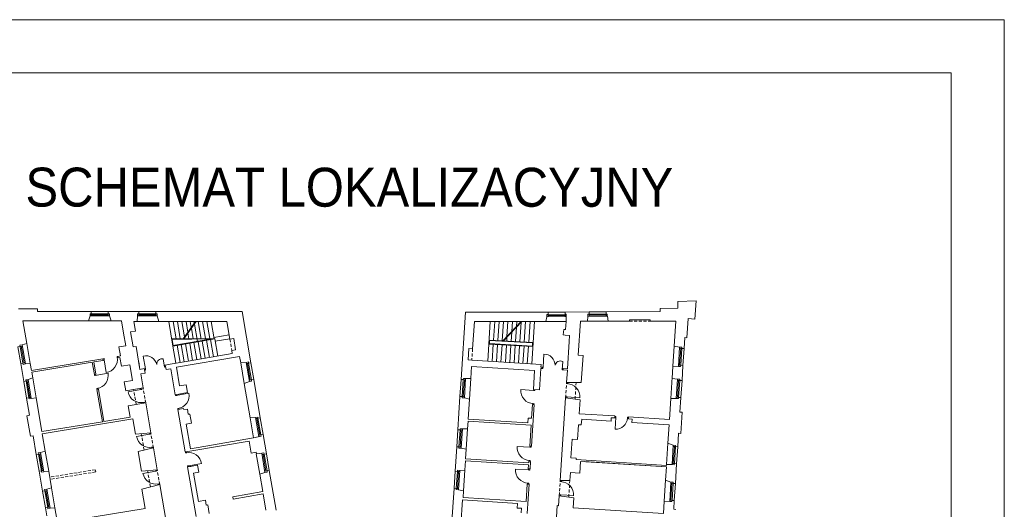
# Model space of a CAD drawing. Header units: centimetres. Extents: x 695802 to 711011, y 25963 to 44188.
# Tile 130 of 157: x 701328 to 701653, y 37601 to 37762. Entities that reach past the tile are written whole.
import ezdxf

# ---------------------------------------------------------------- set-up
doc = ezdxf.new("R2010")
doc.units = ezdxf.units.CM
doc.linetypes.add('DASHED', pattern=[19.05, 12.7, -6.35])
for name, color, linetype, lineweight in [('Drzwi i okna', 51, 'Continuous', 9), ('Opis', 102, 'Continuous', 9), ('Przekrojowa', 253, 'Continuous', 25), ('Ramka', 255, 'Continuous', 9), ('Widokowa', 140, 'Continuous', 9)]:
    doc.layers.add(name, color=color, linetype=linetype, lineweight=lineweight)
doc.layers.add('Obrys powierzchni', color=50, linetype='Continuous', lineweight=9, plot=False)
doc.styles.add('ARIELCE', font='arial.ttf', dxfattribs={"width": 0.9})

# ---------------------------------------------------------------- blocks, each defined once
blk = doc.blocks.new('zw$2918')
at = {"layer": 'Drzwi i okna', "color": 0, "lineweight": 0}
for p, q in [((677.6, -373.9), (670.5, -375.1)), ((671.9, -383), (678.9, -381.8)), ((679, -382.8), (677.6, -373.9)), ((678.9, -381.8), (692.5, -466.2)), ((763.4, -360), (769.2, -359.1)), ((764.8, -368.9), (763.4, -360)), ((764.7, -367.9), (770.3, -367)), ((950.2, -441.6), (936.3, -357.3)), ((1076.8, -429.8), (1067.9, -376)), ((3569.7, -430.1), (3574.6, -344.7)), ((950.2, -441.6), (943.7, -442.7)), ((951.7, -450.5), (945.2, -451.6)), ((950.2, -441.6), (951.7, -450.5)), ((1075.3, -420.9), (1081.8, -419.8)), ((1075.3, -420.9), (1076.8, -429.8)), ((1076.8, -429.8), (1083.3, -428.7)), ((3569.1, -439.1), (3562.6, -438.7)), ((3569.7, -430.1), (3563.1, -429.7)), ((3569.7, -430.1), (3569.1, -439.1)), ((3695.7, -447.3), (3698.8, -392.9)), ((3696.2, -438.3), (3695.7, -447.3)), ((3695.7, -447.3), (3702.3, -447.7)), ((3696.2, -438.3), (3702.8, -438.7)), ((615.9, -484.8), (614.8, -478.3)), ((624.8, -483.3), (615.9, -484.8)), ((620.3, -484.1), (704.4, -468.5)), ((623.8, -483.5), (622.7, -477)), ((639.5, -569), (630.7, -570.5)), ((630.7, -570.5), (631.8, -576.8)), ((639.7, -575.5), (638.6, -569.1)), ((920.3, -577.2), (836.2, -592.7)), ((919, -570.3), (920.3, -577.2)), ((919.3, -577.4), (928.1, -575.7)), ((928.1, -575.7), (926.8, -568.6)), ((3507.5, -583.5), (3422.1, -578)), ((3506.5, -583.4), (3515.4, -584)), ((3507.9, -576.5), (3507.5, -583.5)), ((3515.4, -584), (3515.9, -576.8)), ((3723.9, -538.3), (3724.4, -531.7)), ((3732.9, -538.9), (3723.9, -538.3)), ((3731.9, -538.8), (3732.4, -531.6)), ((3731.9, -538.8), (3731.9, -538.8)), ((1148.8, -617.6), (1147.7, -611.1)), ((1157.7, -616.2), (1148.8, -617.6)), ((1153.2, -616.9), (1237.4, -602)), ((1156.7, -616.3), (1155.6, -609.8)), ((3718.3, -625), (3717.9, -631.5)), ((3727.3, -625.6), (3718.3, -625)), ((3725.9, -632.7), (3726.3, -625.6)), ((3726.3, -625.6), (3811.7, -631)), ((935, -662.8), (943.9, -661.2)), ((936, -662.7), (937, -668.3)), ((943.9, -661.2), (944.9, -667)), ((1171.8, -701.9), (1162.9, -703.4)), ((1162.9, -703.4), (1164, -709.8)), ((1171.8, -708.5), (1170.8, -702.1)), ((3500.9, -670.1), (3509.9, -670.7)), ((3501.9, -670.2), (3501.5, -676.2)), ((3509.9, -670.7), (3509.5, -676.4)), ((4042.2, -762.9), (4048.6, -763.3)), ((4049.1, -755.3), (4042.6, -754.9)), ((4048.9, -758.8), (4044, -838.7)), ((4048.6, -764.3), (4049.1, -755.3)), ((4125.3, -769), (4125.9, -760)), ((4125.4, -768), (4132, -768.4)), ((4125.9, -760), (4132.5, -760.4)), ((976.6, -872), (892.5, -887.5)), ((975.4, -865.1), (976.6, -872)), ((975.6, -872.2), (984.5, -870.6)), ((984.5, -870.6), (983.2, -863.5)), ((991.4, -957.7), (1000.2, -956.1)), ((992.3, -957.5), (993.4, -963.1)), ((1000.2, -956.1), (1001.3, -961.8)), ((3483.3, -957.6), (3398, -952.1)), ((3482.3, -957.6), (3491.3, -958.1)), ((3483.8, -950.6), (3483.3, -957.6)), ((3491.3, -958.1), (3491.8, -950.9)), ((1214.4, -995), (1213.3, -988.5)), ((1223.3, -993.5), (1214.4, -995)), ((1222.3, -993.7), (1221.2, -987.2)), ((1237.4, -1079.3), (1228.5, -1080.7)), ((1228.5, -1080.7), (1229.6, -1087.1)), ((1236.4, -1079.4), (1320.8, -1065.5)), ((1237.5, -1085.8), (1236.4, -1079.4)), ((3473.5, -1107.4), (3388.1, -1101.9)), ((3473.9, -1100.4), (3473.5, -1107.4)), ((3476.7, -1044.3), (3485.7, -1044.9)), ((3477.7, -1044.3), (3477.3, -1050.3)), ((3481.4, -1107.9), (3481.9, -1100.7)), ((3485.7, -1044.9), (3485.3, -1050.6)), ((1018.1, -1114.5), (934, -1130)), ((1016.6, -1106.5), (1018.1, -1114.5)), ((1017.1, -1114.7), (1026, -1113.1)), ((1026, -1113.1), (1024.7, -1106)), ((3472.5, -1107.3), (3481.4, -1107.9)), ((1032.8, -1200.2), (1041.7, -1198.5)), ((1033.8, -1200), (1035, -1206.3)), ((1041.7, -1198.5), (1042.8, -1204.4)), ((3466.9, -1194), (3475.9, -1194.6)), ((3467.9, -1194.1), (3467.5, -1200.1)), ((3475.9, -1194.6), (3475.5, -1200.3)), ((3682.3, -1184), (3682.7, -1177.4)), ((3691.2, -1184.6), (3682.3, -1184)), ((3690.2, -1184.5), (3690.7, -1177.3)), ((3690.2, -1184.5), (3690.2, -1184.5)), ((3676.7, -1270.7), (3676.3, -1277.2)), ((3685.7, -1271.3), (3676.7, -1270.7)), ((3684.2, -1278.3), (3684.7, -1271.2)), ((3684.7, -1271.2), (3770, -1276.7))]:
    blk.add_line(p, q, dxfattribs=at)
for centre, radius, start, end in [((755.5, -366), 78.2, 187.54604, 190.84461), ((621.9, -492.7), 78.2, 278.14381, 281.44237), ((937.8, -653.4), 78.2, 98.76806, 102.06662), ((3505.8, -661.7), 78.2, 84.66809, 87.96665), ((1154.7, -625.5), 78.2, 277.70821, 281.00678), ((4047.9, -761), 77.8, 267.11022, 356.48427), ((4126.8, -764.7), 78.2, 174.84304, 178.1416), ((994.1, -948.3), 78.2, 98.76806, 102.06662), ((3481.7, -1035.8), 78.2, 84.66809, 87.96665), ((1220.4, -1002.9), 78.2, 277.70821, 281.00678), ((1035.6, -1190.7), 78.2, 98.76806, 102.06662), ((3471.9, -1185.6), 78.2, 84.66809, 87.96665)]:
    blk.add_arc(centre, radius, start, end, dxfattribs=at)
at = {"layer": 'Drzwi i okna', "color": 0, "lineweight": 0, "ltscale": 1.6}
for centre, radius, start, end in [((678.9, -380.6), 86.7, 279.07093, 10.68155), ((954.4, -427), 72.1, 11.91883, 104.55665), ((1059.5, -409.7), 34.7, 75.93657, 184.12913), ((3576.9, -416.8), 72.1, 359.21413, 91.85195), ((3682.4, -422.3), 33.7, 60.73539, 172.28706), ((619.1, -484.5), 86.7, 278.99845, 10.60907), ((3508.7, -583.7), 86.7, 176.19298, 267.80359), ((3725.1, -625.3), 86.7, 356.20358, 87.81419), ((921.5, -577.1), 86.7, 190.29295, 281.90356), ((1152, -617.3), 86.7, 278.56286, 10.17348), ((977.9, -872), 86.7, 190.29295, 281.90356), ((3484.5, -957.9), 86.7, 176.19298, 267.80359), ((1235.2, -1079.4), 86.7, 9.2331, 100.84372), ((3474.7, -1107.6), 86.7, 176.19298, 267.80359), ((1019.4, -1114.5), 86.7, 190.29295, 281.90356), ((3683.4, -1271), 86.7, 356.20358, 87.81419)]:
    blk.add_arc(centre, radius, start, end, dxfattribs=at)
at = {"layer": 'Przekrojowa', "color": 0, "lineweight": 0, "ltscale": 1.6}
for p, q in [((4577.8, 6.7), (4456.8, 3.7)), ((4456.8, 3.7), (4456.8, -41.3)), ((4570.1, -113.3), (4577.8, 6.7)), ((115, -45), (239, -45)), ((239, -45), (239, -63)), ((239, -63), (594, -63)), ((706, -63), (907, -63)), ((1019, -63), (1586.8, -63)), ((1644.6, -401), (1586.8, -63)), ((4340.8, -62.1), (3984.8, -64.7)), ((4456.8, -41.3), (4340.8, -44.1)), ((4340.8, -44.1), (4340.8, -62.1)), ((575.7, -125), (143.8, -125)), ((143.8, -125), (169.2, -273.1)), ((575.7, -125), (586.2, -92.8)), ((724.3, -125), (713.8, -92.8)), ((792.8, -125), (724.3, -125)), ((792.8, -125), (806.6, -205.4)), ((896.4, -129.9), (899.2, -92.8)), ((1038.1, -129.9), (1026.8, -92.8)), ((3029.2, -511.4), (3057.8, -68.3)), ((3057.8, -68.3), (3602.8, -67.7)), ((3116.9, -130), (3587.4, -129.3)), ((3587.4, -129.3), (3595.3, -97.5)), ((3872.8, -65.6), (3714.8, -66.8)), ((3718.4, -181.8), (3721.8, -129.5)), ((3801.1, -351.3), (3815.6, -127.2)), ((3815.6, -127.2), (3861.6, -127.2)), ((3861.6, -127.2), (3865.2, -95.4)), ((3999.3, -127.1), (3993.3, -94.3)), ((4139.3, -127), (3999.3, -127.1)), ((4139.3, -118.9), (4274.3, -118.8)), ((4139.3, -127), (4139.3, -118.9)), ((4274.3, -126.9), (4274.3, -118.8)), ((4443.9, -126.8), (4274.3, -126.9)), ((4433.2, -292.7), (4443.9, -126.8)), ((4517.1, -236.2), (4525.2, -110.4)), ((4525.2, -110.4), (4570.1, -113.3)), ((852, -197.7), (884.5, -192.1)), ((884.5, -192.1), (873.9, -129.9)), ((873.9, -129.9), (896.4, -129.9)), ((1038.1, -129.9), (1048.7, -129.9)), ((1048.7, -129.9), (1487.3, -129.9)), ((1506.9, -246.1), (1487.3, -129.9)), ((3105.4, -308.9), (3116.9, -130)), ((3703, -217.9), (3705.4, -181)), ((3718.4, -181.8), (3705.4, -181)), ((820.8, -288.6), (806.6, -205.4)), ((868.8, -296.3), (852, -197.7)), ((1531.7, -241.8), (1506.9, -246.1)), ((1531.7, -241.8), (1544.4, -315.9)), ((3716, -218.7), (3703, -217.9)), ((3744.4, -220.6), (3716, -218.7)), ((3744.4, -220.6), (3741.8, -260.9)), ((4498.5, -307.1), (4503.1, -235.3)), ((4503.1, -235.3), (4517.1, -236.2)), ((169.2, -273.1), (138.2, -283.2)), ((820.8, -288.6), (776, -296.3)), ((786.2, -356.1), (776, -296.3)), ((888.5, -292.9), (868.8, -296.3)), ((888.5, -292.9), (914.4, -444.3)), ((1544.4, -315.9), (1519.4, -320.2)), ((1522.7, -340.3), (1519.4, -320.2)), ((3080.4, -307.2), (3075.6, -382.1)), ((3105.4, -308.9), (3080.4, -307.2)), ((3741.8, -260.9), (3730.3, -440.5)), ((4433.2, -292.7), (4469.3, -297.5)), ((670.5, -375.1), (199.8, -452.3)), ((672.2, -385.2), (610.1, -395.3)), ((670.5, -375.1), (672.2, -385.2)), ((786.2, -356.1), (769.2, -358.9)), ((769.2, -358.9), (770.9, -369)), ((782.8, -367), (770.9, -369)), ((792.5, -424.2), (782.8, -367)), ((1570.5, -359.3), (1154.5, -430.4)), ((1522.7, -340.3), (1231.6, -390.1)), ((1577.8, -400.7), (1570.5, -359.3)), ((3100.5, -383.7), (3075.6, -382.1)), ((3556.6, -413.2), (3100.5, -383.7)), ((3833.1, -353.4), (3801.1, -351.3)), ((3821.6, -530.6), (3833.1, -353.4)), ((149.1, -523.5), (129, -406.2)), ((191.8, -405.2), (159.6, -408.7)), ((191.8, -405.2), (199.8, -452.3)), ((600.2, -397), (201.5, -462.3)), ((614.1, -478.4), (600.2, -397)), ((624, -476.8), (610.1, -395.3)), ((846.8, -414.9), (792.5, -424.2)), ((864.5, -518.4), (846.8, -414.9)), ((914.4, -444.3), (906.1, -395.8)), ((943.1, -439.4), (914.4, -444.3)), ((943.1, -439.4), (948.3, -470)), ((1112.7, -410.4), (1081.1, -415.8)), ((1081.1, -415.8), (1086.3, -446.4)), ((1117.9, -441), (1086.3, -446.4)), ((1231.6, -390.1), (1112.7, -410.4)), ((1117.9, -441), (1147.1, -611.2)), ((1154.5, -430.4), (1175.6, -553.6)), ((1577.8, -400.7), (1613.9, -398.4)), ((3099, -424.8), (3093.8, -504.8)), ((3514.1, -451.6), (3099, -424.8)), ((3506, -576.3), (3514.1, -451.6)), ((3555, -438.2), (3546, -578.9)), ((3555, -438.2), (3562.6, -438.7)), ((3555.6, -429.2), (3556.6, -413.2)), ((3555.6, -429.2), (3563.1, -429.7)), ((3562.6, -438.7), (3563.1, -429.7)), ((3702.3, -447.7), (3702.8, -438.7)), ((3729.7, -449.5), (3702.3, -447.7)), ((3730.3, -440.5), (3702.8, -438.7)), ((3724.4, -531.7), (3729.7, -449.5)), ((4424.8, -424.2), (4419.6, -504.3)), ((4424.8, -424), (4461.1, -424.7)), ((4484.8, -518.7), (4491.3, -418.9)), ((208.1, -500.8), (177.1, -510.9)), ((201.5, -462.3), (208.1, -500.8)), ((624, -476.8), (614.1, -478.4)), ((864.5, -518.4), (810.2, -527.7)), ((948.3, -470), (919.7, -474.9)), ((935.4, -567.2), (919.7, -474.9)), ((1706.6, -763.8), (1663.4, -511.4)), ((3093.8, -504.8), (3059.4, -505.5)), ((4419.6, -504.3), (4455.6, -509)), ((640.8, -575.3), (631, -576.9)), ((667.3, -789.3), (631, -576.9)), ((677.2, -787.7), (640.8, -575.3)), ((820.4, -586.8), (810.2, -527.7)), ((935.4, -567.2), (820.4, -586.8)), ((1175.6, -553.6), (1218.5, -546.3)), ((1218.5, -546.3), (1227.3, -597.5)), ((1600.9, -536.9), (1635.4, -524.1)), ((1600.9, -536.9), (1639.6, -763.5)), ((3506, -576.3), (3546, -578.9)), ((3724.4, -531.7), (3821.6, -530.6)), ((168, -633.9), (187.4, -747.3)), ((230.7, -632.9), (198.5, -636.4)), ((230.7, -632.9), (268.6, -854.6)), ((1147.1, -611.2), (1227.3, -597.5)), ((3022, -623.1), (3007.9, -842.7)), ((3085.1, -640), (3051.2, -632.8)), ((3076.5, -772.1), (3085.1, -640)), ((3682.7, -1177.4), (3717.9, -631.5)), ((3717.9, -631.5), (3814.2, -645.2)), ((3808.4, -736.6), (3814.2, -645.2)), ((4411.1, -635.7), (4402.1, -774.6)), ((4411.1, -635.5), (4447.4, -636.3)), ((4477.6, -630.5), (4471.4, -726.3)), ((952.3, -665.7), (837.2, -685.4)), ((849.8, -759.3), (837.2, -685.4)), ((986, -863), (952.3, -665.7)), ((1201.3, -703.4), (1164, -709.8)), ((1164, -709.8), (1211.7, -988.7)), ((1202.4, -709.9), (1201.3, -703.4)), ((1226.8, -705.7), (1202.4, -709.9)), ((1232.8, -740.6), (1226.8, -705.7)), ((3493.7, -766.9), (3499.6, -676.1)), ((3511.6, -676.9), (3493.9, -951.3)), ((3499.6, -676.1), (3511.6, -676.9)), ((187.4, -747.3), (169.6, -750.3)), ((192.7, -885.4), (169.6, -750.3)), ((867.8, -770.8), (271, -868.7)), ((849.8, -759.3), (677.2, -787.7)), ((867.8, -770.8), (885.2, -872.3)), ((1242.7, -738.9), (1232.8, -740.6)), ((1253, -799.1), (1242.7, -738.9)), ((1639.6, -763.5), (1676, -761.1)), ((3468.7, -797.4), (3076.5, -772.1)), ((3468.7, -797.4), (3470.8, -765.5)), ((3470.8, -765.5), (3493.7, -766.9)), ((4042.9, -751.6), (3808.4, -736.6)), ((3824.1, -772.7), (3821.6, -810.6)), ((3824.1, -772.7), (4017.7, -785.1)), ((4019.1, -763.1), (4017.7, -785.1)), ((4042, -764.6), (4019.1, -763.1)), ((4042, -764.6), (4042.9, -751.6)), ((4131.9, -770.3), (4132.7, -757.4)), ((4156.8, -771.9), (4131.9, -770.3)), ((4156.8, -771.9), (4131.9, -770.3)), ((4402.1, -774.6), (4132.7, -757.4)), ((4156.8, -771.9), (4155.4, -793.9)), ((4471.4, -726.3), (4485.4, -727.2)), ((4485.4, -727.2), (4476.4, -866.3)), ((667.3, -789.3), (268.6, -854.6)), ((1182.4, -817.2), (1182.4, -817.2)), ((1219.4, -804.8), (1253, -799.1)), ((1247.4, -967.4), (1219.4, -804.8)), ((3072.4, -836.1), (3038.1, -836.8)), ((3075.6, -786), (3072.4, -836.1)), ((3490.8, -812.8), (3075.6, -786)), ((3481.9, -950.6), (3490.8, -812.8)), ((3802.7, -809.4), (3796.4, -907.2)), ((3821.6, -810.6), (3802.7, -809.4)), ((4155.4, -793.9), (4399.9, -809.5)), ((4392, -931.6), (4399.9, -809.5)), ((210.4, -882.3), (192.7, -885.4)), ((231.5, -1005.5), (210.4, -882.3)), ((271, -868.7), (290.5, -982.8)), ((986, -863), (885.2, -872.3)), ((1663.3, -896.3), (1247.4, -967.4)), ((1725.5, -874.2), (1747, -1000.4)), ((3760.4, -904.9), (3752.6, -1026.6)), ((3796.4, -907.2), (3760.4, -904.9)), ((4456.7, -954.2), (4462.5, -865.4)), ((4462.5, -865.4), (4476.4, -866.3)), ((1002.9, -961.6), (902.6, -986)), ((1027.5, -1105.5), (1002.9, -961.6)), ((1242.1, -983.5), (1633.1, -916.7)), ((1646.8, -996.7), (1633.1, -916.7)), ((3000.7, -954.5), (2990.2, -1116.1)), ((3063.7, -971.3), (3029.9, -964.1)), ((3063.7, -971.3), (3059.7, -1033.5)), ((3481.9, -950.6), (3493.9, -951.3)), ((4392, -931.6), (4427.5, -944.6)), ((290.5, -982.8), (259.5, -992.9)), ((902.6, -986), (924.6, -1115)), ((1211.7, -988.7), (1242.1, -983.5)), ((1646.8, -996.7), (1679.4, -991.1)), ((1681, -1001), (1679.4, -991.1)), ((1681, -1001), (1716.4, -997.7)), ((3474.8, -1060.3), (3059.7, -1033.5)), ((3788.5, -1028.9), (3752.6, -1026.6)), ((3788.5, -1028.9), (3787.9, -1038.9)), ((1228.6, -1087.3), (1259, -1082.1)), ((1228.6, -1087.3), (1248.8, -1083.8)), ((1228.6, -1087.3), (1284.5, -1413.5)), ((1259, -1082.1), (1293.5, -1076.2)), ((1293.5, -1076.2), (1301.3, -1121.5)), ((3058.8, -1047.5), (3054.8, -1109.5)), ((3473.9, -1074.3), (3058.8, -1047.5)), ((3472.2, -1100.2), (3473.9, -1074.3)), ((3472.2, -1100.2), (3484.2, -1101)), ((3475.5, -1050.3), (3474.8, -1060.3)), ((3475.5, -1050.3), (3487.4, -1051.1)), ((3487.4, -1051.1), (3484.2, -1101)), ((3787.9, -1038.9), (4382.6, -1077)), ((3811.2, -1127.4), (3816.2, -1050.6)), ((3816.2, -1050.6), (4382, -1087.1)), ((3816.2, -1050.6), (4382, -1087.1)), ((3841.1, -1052.2), (4382, -1087.1)), ((3841.1, -1052.2), (4382, -1087.1)), ((4376.4, -1174.1), (4382, -1087.1)), ((4382.6, -1077), (4383, -1071.3)), ((4383, -1071.1), (4419.3, -1071.8)), ((4441.1, -1196.7), (4449.5, -1066)), ((272.8, -1247), (250.4, -1115.9)), ((313.1, -1114.9), (280.9, -1118.4)), ((313.1, -1114.9), (331.8, -1224.3)), ((1027.5, -1105.5), (924.6, -1115)), ((1266.8, -1127.4), (1301.3, -1121.5)), ((1266.8, -1127.4), (1298.9, -1314.7)), ((1704.1, -1135.7), (1737.9, -1123.4)), ((1723.7, -1250.3), (1704.1, -1135.7)), ((1810.6, -1372), (1765.9, -1110.8)), ((3054.8, -1109.5), (3020.4, -1110.3)), ((3749.3, -1123.4), (3745.9, -1176.6)), ((3749.3, -1123.4), (3811.2, -1127.4)), ((331.8, -1224.3), (300.8, -1234.4)), ((328.7, -1206.3), (331.8, -1224.3)), ((1044.3, -1204), (926.5, -1232.8)), ((1088.2, -1460.3), (1044.3, -1204)), ((2983, -1227.9), (2966.9, -1477.4)), ((3465.8, -1200), (3458.3, -1315.8)), ((3477.8, -1200.8), (3465.4, -1393.4)), ((3465.8, -1200), (3477.8, -1200.8)), ((3682.7, -1177.4), (3745.9, -1176.6)), ((4376.4, -1174.1), (4411.9, -1187.1)), ((926.5, -1232.8), (948.4, -1361.1)), ((1723.7, -1250.3), (1526.9, -1284)), ((1526.9, -1284), (1529.3, -1298.8)), ((1529.3, -1298.8), (1726.2, -1265.1)), ((1744.4, -1371.7), (1726.2, -1265.1)), ((3046.1, -1244.7), (3012.2, -1237.6)), ((3046.1, -1244.7), (3043.2, -1289)), ((3458.3, -1315.8), (3043.2, -1289)), ((3676.3, -1277.2), (3672, -1343)), ((3676.3, -1277.2), (3771.6, -1290.7)), ((3771.6, -1290.7), (3767.4, -1356)), ((291.7, -1357.4), (300.8, -1410.7)), ((354.4, -1356.4), (322.2, -1359.9)), ((354.4, -1356.4), (371.4, -1455.7)), ((948.4, -1361.1), (371.4, -1455.7)), ((1298.9, -1314.7), (1345.2, -1306.8)), ((1345.2, -1306.8), (1350.6, -1338.3)), ((1350.6, -1338.3), (1360.5, -1336.6)), ((1360.5, -1336.6), (1370.3, -1393.8)), ((3028.5, -1470.8), (3039.3, -1304.8)), ((3401.4, -1328.2), (3039.3, -1304.8)), ((3401.4, -1328.2), (3399.5, -1358.1)), ((3427.4, -1359.9), (3399.5, -1358.1)), ((3427.4, -1359.9), (3425.5, -1389.8)), ((3658.2, -1417.3), (3663, -1342.5)), ((3672, -1343), (3663, -1342.5)), ((3767.4, -1356), (4362.2, -1394.4)), ((4367.4, -1313.8), (4362.2, -1394.4)), ((4367.4, -1313.6), (4403.7, -1314.3)), ((4430.1, -1366.4), (4433.9, -1308.5)), ((4430.1, -1366.4), (4444.1, -1367.3))]:
    blk.add_line(p, q, dxfattribs=at)
at = {"layer": 'Przekrojowa', "color": 0, "lineweight": 0}
for p, q in [((594, -78), (594, -63)), ((594, -63), (594, -78)), ((706, -78), (706, -63)), ((706, -63), (706, -78)), ((907, -78), (907, -63)), ((907, -63), (907, -78)), ((1019, -78), (1019, -63)), ((1019, -63), (1019, -78)), ((3984.9, -79.7), (3984.8, -64.7)), ((3984.8, -64.7), (3984.9, -79.7)), ((586.2, -92.8), (586.2, -78)), ((586.2, -78), (594, -78)), ((713.8, -78), (706, -78)), ((713.8, -92.8), (713.8, -78)), ((899.2, -92.8), (899.2, -78)), ((899.2, -78), (907, -78)), ((1026.8, -78), (1019, -78)), ((1026.8, -92.8), (1026.8, -78)), ((3595.2, -82.7), (3603, -82.6)), ((3595.3, -97.5), (3595.2, -82.7)), ((3603, -82.6), (3602.8, -67.7)), ((3602.8, -67.7), (3603, -82.6)), ((3714.9, -81.8), (3714.8, -66.8)), ((3714.8, -66.8), (3714.9, -81.8)), ((3722.7, -81.7), (3714.9, -81.8)), ((3721.8, -129.6), (3722.7, -81.7)), ((3865.2, -95.4), (3865.1, -80.6)), ((3865.1, -80.6), (3872.9, -80.6)), ((3872.9, -80.6), (3872.8, -65.6)), ((3872.8, -65.6), (3872.9, -80.6)), ((3992.7, -79.7), (3984.9, -79.7)), ((3992.8, -94.5), (3992.7, -79.7)), ((124.9, -293.3), (110.2, -295.8)), ((110.2, -295.8), (124.9, -293.3)), ((138.2, -283.2), (123.6, -285.7)), ((123.6, -285.7), (124.9, -293.3)), ((4469.3, -297.5), (4484.1, -298.4)), ((4484.1, -298.4), (4483.6, -306.2)), ((4483.6, -306.2), (4498.5, -307.1)), ((4498.5, -307.1), (4483.6, -306.2)), ((143.8, -403.7), (129, -406.2)), ((129, -406.2), (143.8, -403.7)), ((145.1, -411.4), (143.8, -403.7)), ((159.7, -408.9), (145.1, -411.4)), ((1613.9, -398.4), (1628.5, -395.9)), ((1628.5, -395.9), (1629.8, -403.6)), ((1629.8, -403.6), (1644.6, -401)), ((1644.6, -401), (1629.8, -403.6)), ((4461.1, -424.7), (4475.8, -425.7)), ((4475.8, -425.7), (4476.3, -417.9)), ((4476.3, -417.9), (4491.3, -418.9)), ((4491.3, -418.9), (4476.3, -417.9)), ((177.1, -510.9), (162.5, -513.3)), ((162.5, -513.3), (163.8, -521)), ((1648.7, -513.9), (1663.4, -511.4)), ((1663.4, -511.4), (1648.7, -513.9)), ((1650, -521.6), (1648.7, -513.9)), ((3044.2, -512.3), (3029.2, -511.4)), ((3029.2, -511.4), (3044.2, -512.3)), ((3044.7, -504.6), (3044.2, -512.3)), ((3059.4, -505.5), (3044.7, -504.6)), ((4455.6, -509), (4470.4, -510)), ((4470.4, -510), (4469.9, -517.7)), ((4469.9, -517.7), (4484.8, -518.7)), ((4484.8, -518.7), (4469.9, -517.7)), ((163.8, -521), (149.1, -523.5)), ((149.1, -523.5), (163.8, -521)), ((1635.4, -524.1), (1650, -521.6)), ((182.7, -631.4), (168, -633.9)), ((168, -633.9), (182.7, -631.4)), ((184, -639.1), (182.7, -631.4)), ((198.6, -636.6), (184, -639.1)), ((3037, -624.1), (3022, -623.1)), ((3022, -623.1), (3037, -624.1)), ((3036.5, -631.9), (3037, -624.1)), ((3051.2, -632.8), (3036.5, -631.9)), ((4447.4, -636.3), (4462.2, -637.3)), ((4462.2, -637.3), (4462.7, -629.5)), ((4462.7, -629.5), (4477.6, -630.5)), ((4477.6, -630.5), (4462.7, -629.5)), ((1676, -761.1), (1690.5, -758.6)), ((1690.5, -758.6), (1691.9, -766.3)), ((1691.9, -766.3), (1706.6, -763.8)), ((1706.6, -763.8), (1691.9, -766.3)), ((3022.8, -843.6), (3007.9, -842.7)), ((3007.9, -842.7), (3022.8, -843.6)), ((3023.3, -835.9), (3022.8, -843.6)), ((3038.1, -836.8), (3023.3, -835.9)), ((1663.3, -896.3), (1712, -884.4)), ((1710.7, -876.7), (1725.5, -874.2)), ((1725.5, -874.2), (1710.7, -876.7)), ((1712, -884.4), (1710.7, -876.7)), ((3015.6, -955.4), (3000.7, -954.5)), ((3000.7, -954.5), (3015.6, -955.4)), ((3015.1, -963.2), (3015.6, -955.4)), ((3029.9, -964.1), (3015.1, -963.2)), ((4427.5, -944.6), (4442.3, -945.5)), ((4442.3, -945.5), (4441.8, -953.3)), ((4441.8, -953.3), (4456.7, -954.2)), ((4456.7, -954.2), (4441.8, -953.3)), ((246.2, -1003), (231.5, -1005.5)), ((231.5, -1005.5), (246.2, -1003)), ((259.5, -992.9), (244.9, -995.4)), ((244.9, -995.4), (246.2, -1003)), ((1716.4, -997.7), (1731, -995.2)), ((1731, -995.2), (1732.3, -1002.9)), ((1732.3, -1002.9), (1747, -1000.4)), ((1747, -1000.4), (1732.3, -1002.9)), ((4419.3, -1071.8), (4434.1, -1072.8)), ((4434.1, -1072.8), (4434.6, -1065)), ((4434.6, -1065), (4449.5, -1066)), ((4449.5, -1066), (4434.6, -1065)), ((265.1, -1113.4), (250.4, -1115.9)), ((250.4, -1115.9), (265.1, -1113.4)), ((266.4, -1121.1), (265.1, -1113.4)), ((281, -1118.6), (266.4, -1121.1)), ((1737.9, -1123.4), (1752.5, -1120.9)), ((1751.2, -1113.3), (1765.9, -1110.8)), ((1765.9, -1110.8), (1751.2, -1113.3)), ((1752.5, -1120.9), (1751.2, -1113.3)), ((3005.2, -1117.1), (2990.2, -1116.1)), ((2990.2, -1116.1), (3005.2, -1117.1)), ((3005.7, -1109.3), (3005.2, -1117.1)), ((3020.4, -1110.3), (3005.7, -1109.3)), ((2997.9, -1228.8), (2983, -1227.9)), ((2983, -1227.9), (2997.9, -1228.8)), ((2997.4, -1236.6), (2997.9, -1228.8)), ((4411.9, -1187.1), (4426.7, -1188)), ((4426.7, -1188), (4426.2, -1195.8)), ((4426.2, -1195.8), (4441.1, -1196.7)), ((4441.1, -1196.7), (4426.2, -1195.8)), ((287.5, -1244.5), (272.8, -1247)), ((272.8, -1247), (287.5, -1244.5)), ((300.8, -1234.4), (286.2, -1236.8)), ((286.2, -1236.8), (287.5, -1244.5)), ((3012.2, -1237.6), (2997.4, -1236.6)), ((306.4, -1354.9), (291.7, -1357.4)), ((291.7, -1357.4), (306.4, -1354.9)), ((307.7, -1362.6), (306.4, -1354.9)), ((322.3, -1360.1), (307.7, -1362.6)), ((4403.7, -1314.3), (4418.4, -1315.3)), ((4418.4, -1315.3), (4418.9, -1307.5)), ((4418.9, -1307.5), (4433.9, -1308.5)), ((4433.9, -1308.5), (4418.9, -1307.5))]:
    blk.add_line(p, q, dxfattribs=at)
at = {"layer": 'Widokowa', "color": 0, "lineweight": 0, "ltscale": 1.6}
for p, q in [((706, -63), (594, -63)), ((1019, -63), (907, -63)), ((3872.8, -65.6), (3984.8, -64.7)), ((724.3, -125), (575.7, -125)), ((3301.2, -256.2), (3309.3, -129.7)), ((3305.2, -256.4), (3424.3, -129.5)), ((3309.4, -256.6), (3428.7, -129.5)), ((3332, -227.8), (3338.4, -129.7)), ((3363.2, -194.6), (3367.4, -129.6)), ((3394.5, -161.3), (3396.5, -129.6)), ((3445.9, -264.2), (3454.6, -129.5)), ((3474.9, -265.8), (3483.7, -129.5)), ((3494.8, -407.3), (3512.8, -129.4)), ((3587.4, -129.3), (3721.9, -129.2)), ((3602.8, -67.7), (3714.8, -66.8)), ((3861.6, -127.2), (3999.3, -127.1)), ((3861.6, -127.2), (3999.3, -127.1)), ((1038.1, -129.9), (896.4, -129.9)), ((1104.1, -129.9), (1131.6, -290.7)), ((1132.5, -129.9), (1152, -243.5)), ((1160.9, -129.9), (1180.3, -243.2)), ((1189.3, -129.9), (1206.7, -231.2)), ((1198.1, -242.9), (1280.4, -129.9)), ((1202.6, -243.2), (1285, -129.9)), ((1217.7, -129.9), (1229.7, -199.6)), ((1246.2, -129.9), (1252.7, -168)), ((1253.6, -173.2), (1265.4, -242.3)), ((1270.2, -129.9), (1272.1, -141.3)), ((1273, -146.5), (1292.4, -260.2)), ((1298.6, -129.9), (1318.2, -244.7)), ((1327, -129.9), (1346, -241.4)), ((1355.4, -129.9), (1374.4, -241.1)), ((1383.8, -129.9), (1403.3, -244.3)), ((3205.3, -390.5), (3222.1, -129.8)), ((3243.2, -253), (3251.2, -129.8)), ((3272.2, -254.6), (3280.2, -129.7)), ((3388, -261), (3394.1, -166.3)), ((3417, -262.6), (3425.3, -133.1)), ((1123.6, -243.8), (1402.8, -240.8)), ((1124.1, -246.8), (1387.5, -243.9)), ((1134.1, -287.3), (1127.1, -246.8)), ((1387.5, -243.9), (1131.1, -287.8)), ((1407.6, -243.5), (1131.6, -290.7)), ((1207.6, -236.4), (1208.7, -242.9)), ((1230.6, -204.8), (1237, -242.6)), ((1324.8, -257.7), (1344.2, -370.8)), ((1352.4, -253), (1371.8, -366.1)), ((1380, -248.3), (1399.4, -361.4)), ((1401.5, -234.5), (1501.9, -217.7)), ((1407.6, -243.5), (1427, -356.7)), ((1410.2, -258.4), (1506.2, -242.4)), ((3214.3, -251.4), (3503.9, -267.4)), ((3215.8, -274.9), (3217.1, -254.5)), ((3217.1, -254.5), (3500.7, -270.2)), ((3330.1, -257.8), (3331.7, -232.8)), ((3359.1, -259.4), (3362.9, -199.6)), ((110.2, -295.8), (129, -406.2)), ((169.2, -273.1), (191.8, -405.2)), ((1131.6, -290.7), (1151, -403.9)), ((1159.2, -286), (1178.6, -399.2)), ((1186.8, -281.3), (1206.2, -394.4)), ((1214.4, -276.6), (1233.8, -389.7)), ((1242, -271.9), (1261.4, -385)), ((1269.6, -267.1), (1289, -380.3)), ((1297.2, -262.4), (1316.6, -375.6)), ((3212.6, -277.7), (3502.1, -293.8)), ((3215.8, -274.9), (3499.3, -290.6)), ((3234.2, -392.4), (3241.5, -279.4)), ((3263.2, -394.2), (3270.5, -281)), ((3292.1, -396.1), (3299.5, -282.6)), ((3321.1, -398), (3328.4, -284.2)), ((3350, -399.9), (3357.4, -285.8)), ((3378.9, -401.7), (3386.3, -287.4)), ((3407.9, -403.6), (3415.3, -289)), ((3436.8, -405.5), (3444.2, -290.6)), ((3465.8, -407.3), (3473.2, -292.2)), ((3499.3, -290.6), (3500.7, -270.2)), ((4424.8, -424.2), (4433.2, -292.7)), ((4491.3, -418.9), (4498.5, -307.1)), ((1600.9, -536.9), (1577.8, -400.7)), ((1663.4, -511.4), (1644.6, -401)), ((208.1, -500.8), (230.7, -632.9)), ((3029.2, -511.4), (3022, -623.1)), ((3093.8, -504.8), (3085.1, -640)), ((4411.1, -635.7), (4420.1, -496)), ((4477.6, -630.5), (4484.8, -518.7)), ((149.1, -523.5), (168, -633.9)), ((1662.4, -896.5), (1639.6, -763.5)), ((1725.5, -874.2), (1706.6, -763.8)), ((3007.9, -842.7), (3000.7, -954.5)), ((3072.4, -836.1), (3063.7, -971.3)), ((4383, -1071.3), (4392, -931.6)), ((4449.5, -1066), (4456.7, -954.2)), ((231.5, -1005.5), (250.4, -1115.9)), ((290.5, -982.8), (313.1, -1114.9)), ((1704.1, -1135.7), (1680.9, -1000.1)), ((1765.9, -1110.8), (1747, -1000.4)), ((2990.2, -1116.1), (2983, -1227.9)), ((3054.8, -1109.5), (3046.1, -1244.7)), ((331.8, -1224.3), (354.4, -1356.4)), ((4367.4, -1313.8), (4376.4, -1174.1)), ((4433.9, -1308.5), (4441.1, -1196.7)), ((272.8, -1247), (291.7, -1357.4))]:
    blk.add_line(p, q, dxfattribs=at)
at = {"layer": 'Widokowa', "color": 0, "lineweight": 0}
for p, q in [((586.2, -92.8), (713.8, -92.8)), ((593.8, -78), (706, -78)), ((594, -78), (594, -92.8)), ((594, -85.4), (706, -85.4)), ((706, -78), (706, -92.8)), ((899.2, -92.8), (1026.8, -92.8)), ((906.8, -78), (1019, -78)), ((907, -78), (907, -92.8)), ((907, -85.4), (1019, -85.4)), ((1019, -78), (1019, -92.8)), ((3722.4, -96.5), (3595.3, -97.5)), ((3715.2, -81.8), (3603, -82.6)), ((3603, -82.6), (3603.1, -97.4)), ((3715, -89.2), (3603, -90)), ((3714.9, -81.8), (3715.1, -96.6)), ((3992.8, -94.5), (3865.2, -95.4)), ((3985.1, -79.7), (3872.9, -80.6)), ((3872.9, -80.6), (3873, -95.4)), ((3985, -87.1), (3873, -88)), ((3984.9, -79.7), (3985, -94.5)), ((124.9, -293.3), (139.5, -290.8)), ((143.8, -403.9), (124.9, -293.3)), ((151.1, -402.5), (132.2, -292.1)), ((159.7, -408.9), (138.2, -283.2)), ((4469.3, -297.5), (4461.1, -424.7)), ((4483.6, -306.2), (4468.8, -305.2)), ((4476.2, -305.7), (4469, -417.5)), ((4483.6, -305.9), (4476.3, -417.9)), ((143.8, -403.7), (158.4, -401.2)), ((1613.9, -398.4), (1635.4, -524.1)), ((1629.8, -403.6), (1615.2, -406)), ((1622.5, -404.8), (1641.4, -515.2)), ((1629.8, -403.3), (1648.7, -513.9)), ((4476.3, -417.9), (4461.6, -417)), ((163.8, -521), (178.4, -518.5)), ((198.6, -636.6), (177.1, -510.9)), ((1648.7, -513.9), (1634.1, -516.4)), ((3036.9, -624.3), (3044.2, -512.3)), ((3044.2, -512.3), (3058.9, -513.3)), ((3044.3, -624.6), (3051.6, -512.8)), ((3051.2, -632.8), (3059.4, -505.5)), ((4455.6, -509), (4447.4, -636.3)), ((4469.9, -517.7), (4455.1, -516.8)), ((4462.5, -517.3), (4455.3, -629)), ((4469.9, -517.5), (4462.7, -629.5)), ((182.7, -631.6), (163.8, -521)), ((190, -630.2), (171.1, -519.8)), ((182.7, -631.4), (197.3, -628.9)), ((3037, -624.1), (3051.7, -625.1)), ((4462.7, -629.5), (4447.9, -628.5)), ((1676, -761.1), (1697.5, -886.9)), ((1691.9, -766.3), (1677.3, -768.8)), ((1684.6, -767.5), (1703.4, -877.9)), ((1691.8, -766.1), (1710.7, -876.7)), ((3029.9, -964.1), (3038.1, -836.8)), ((1710.7, -876.7), (1696.1, -879.2)), ((3015.6, -955.6), (3022.8, -843.6)), ((3022.8, -843.6), (3037.6, -844.6)), ((3023, -955.9), (3030.2, -844.1)), ((3015.6, -955.4), (3030.4, -956.4)), ((4427.5, -944.6), (4419.3, -1071.8)), ((4441.8, -953.3), (4427, -952.3)), ((4434.4, -952.8), (4427.2, -1064.6)), ((4441.8, -953.1), (4434.6, -1065)), ((246.2, -1003), (260.8, -1000.5)), ((265.2, -1113.6), (246.2, -1003)), ((272.4, -1112.2), (253.5, -1001.8)), ((281, -1118.6), (259.5, -992.9)), ((1716.4, -997.7), (1737.9, -1123.4)), ((1732.3, -1002.9), (1717.7, -1005.4)), ((1725, -1004.1), (1743.9, -1114.5)), ((1732.3, -1002.6), (1751.2, -1113.3)), ((4434.6, -1065), (4419.8, -1064.1)), ((265.1, -1113.4), (279.7, -1110.9)), ((1751.2, -1113.3), (1736.6, -1115.8)), ((2997.9, -1229.1), (3005.2, -1117.1)), ((3005.2, -1117.1), (3019.9, -1118)), ((3005.3, -1229.3), (3012.5, -1117.6)), ((3012.2, -1237.6), (3020.4, -1110.3)), ((2997.9, -1228.8), (3012.7, -1229.8)), ((4411.9, -1187.1), (4403.7, -1314.3)), ((4426.2, -1195.8), (4411.4, -1194.8)), ((4418.8, -1195.3), (4411.6, -1307.1)), ((4426.2, -1195.5), (4418.9, -1307.5)), ((287.5, -1244.5), (302.1, -1242)), ((306.5, -1355.1), (287.5, -1244.5)), ((313.7, -1353.7), (294.8, -1243.3)), ((322.3, -1360.1), (300.8, -1234.4)), ((306.4, -1354.9), (321, -1352.4)), ((4418.9, -1307.5), (4404.2, -1306.6))]:
    blk.add_line(p, q, dxfattribs=at)
at = {"layer": 'Widokowa', "color": 0, "linetype": 'DASHED', "lineweight": 0, "ltscale": 1.6}
for p, q in [((4139.3, -127), (4274.3, -126.9)), ((1506.9, -246.1), (1519.4, -320.2)), ((3105.4, -308.9), (3100.5, -383.7)), ((890.3, -675.7), (871.9, -578)), ((952.3, -665.7), (935.4, -567.2)), ((3717.9, -631.5), (3724.4, -531.7)), ((3780.5, -640.4), (3787.6, -531)), ((941.8, -976.5), (923.4, -868.8)), ((1002.9, -961.6), (986, -863)), ((620.2, -1105.5), (319.9, -1154.8)), ((622.8, -1120.3), (322.5, -1169.5)), ((620.2, -1105.5), (622.8, -1120.3)), ((983.2, -1218.9), (964.8, -1111.3)), ((1044.3, -1204), (1027.5, -1105.5)), ((3676.3, -1277.2), (3682.7, -1177.4)), ((3738.8, -1286.1), (3745.9, -1176.6))]:
    blk.add_line(p, q, dxfattribs=at)

msp = doc.modelspace()

# ---------------------------------------------------------------- linework, layer by layer
at = {"layer": 'Obrys powierzchni', "ltscale": 1.6}
for points in [[(699552.62, 37762.32), (701652.62, 37762.32), (701652.62, 36277.32), (699552.62, 36277.32)], [(699570.12, 37744.82), (701635.12, 37744.82), (701635.12, 36294.82), (699570.12, 36294.82)]]:
    msp.add_lwpolyline(points, close=True, dxfattribs=at)

# ---------------------------------------------------------------- block references
at = {"layer": 'Ramka', "xscale": 0.05, "yscale": 0.05, "zscale": 0.05}
msp.add_blockref('zw$2918', (701322.23, 37669.34), dxfattribs=at)

# ---------------------------------------------------------------- texts
at = {"layer": 'Opis', "insert": (701330.24, 37713.58), "char_height": 14, "width": 724.063, "attachment_point": 1, "rotation": 359.981, "style": 'ARIELCE'}
msp.add_mtext('\\pxsm1,ql;{\\fArial|b0|i0|c238|p34;\\H0.916668x;SCHEMAT LOKALIZACYJNY}', dxfattribs=at)

doc.saveas('drawing.dxf')
